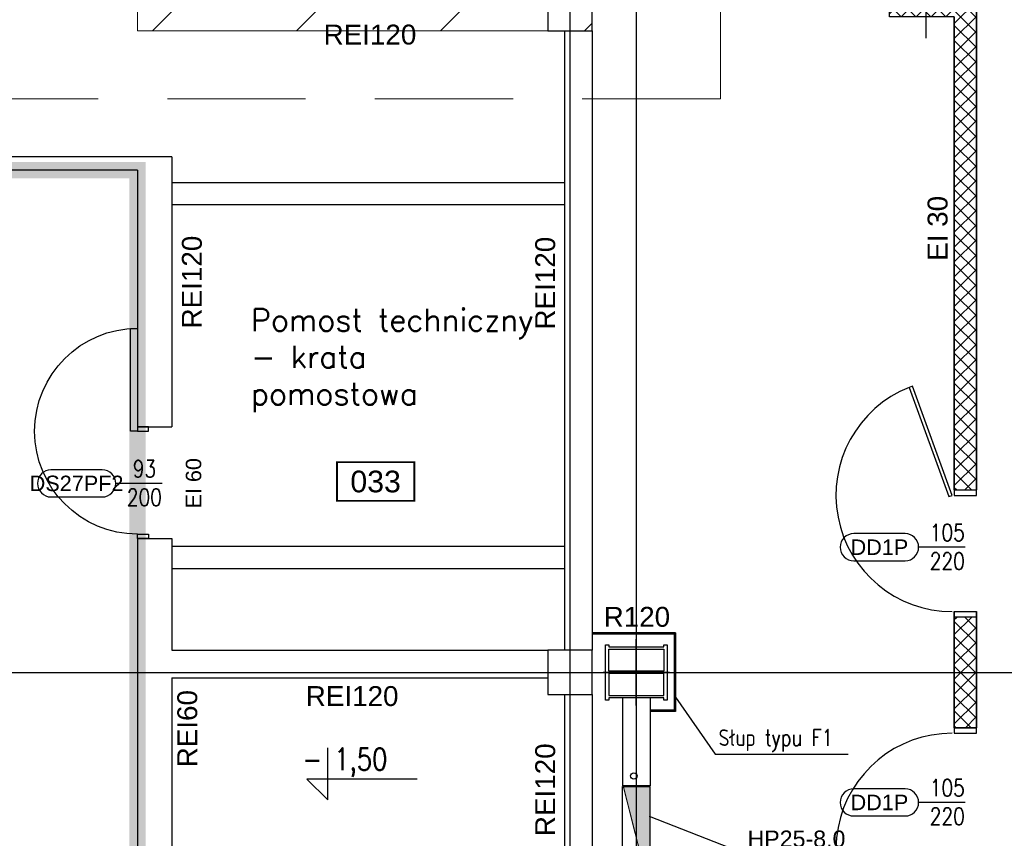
# Model space of a CAD drawing. Header units: centimetres. Extents: x -228435 to 111511, y -89367 to 428125.
# Tile 33 of 216: x -64115 to -55213, y 51500 to 58901. Entities that reach past the tile are written whole.
import ezdxf
from ezdxf.enums import TextEntityAlignment as Align
from ezdxf.xclip import XClip

# ---------------------------------------------------------------- set-up
doc = ezdxf.new("R2010")
doc.units = ezdxf.units.CM
doc.header["$LTSCALE"] = 50
doc.header["$XCLIPFRAME"] = 0
for name, pattern in [('Balustrady$0$DASHED', [0.75, 0.5, -0.25]), ('DASHDOT2', [12.7, 6.35, -3.175, 0, -3.175]), ('DIVIDE', [31.75, 12.7, -6.35, 0, -6.35, 0, -6.35])]:
    doc.linetypes.add(name, pattern=pattern)
doc.layers.get('0').update_dxf_attribs({"color": 8})
for name, color, linetype in [('ARCH_ETAPOWANIE', 8, 'DIVIDE'), ('ARCH_GK', 8, 'Continuous'), ('ARCH_INFO_AREA_ETYKIETY_200', 8, 'Continuous'), ('ARCH_INFO_ETYK_DRZWI', 8, 'Continuous'), ('ARCH_INFO_KOTY_WYSOKOŚCIOWE_IST', 8, 'Continuous'), ('ARCH_INFO_ODPORNOŚĆ OGNIOWA', 8, 'Continuous'), ('ARCH_INFO_OPISY', 8, 'Continuous'), ('ARCH_INFO_OPISY_IST', 8, 'Continuous'), ('ARCH_INFO_OPISY_PRZEGRODY', 8, 'Continuous'), ('ARCH_INFO_OSIE_IST', 8, 'DASHDOT2'), ('ARCH_MUROWANE_IST', 8, 'Continuous'), ('ARCH_STAL_IST', 8, 'Continuous'), ('ARCH_WIDOK_IST', 8, 'Continuous'), ('ARCH_ŚLUSARKA_DRZWI', 8, 'Continuous'), ('ARCH_ŻELBET_IST', 8, 'Continuous'), ('KJP_HYDRANTY', 8, 'Continuous'), ('Kondygnacja +0$0$ARCH_GK', 8, 'Continuous'), ('Kondygnacja -1$0$ARCH_HYDRANTY', 8, 'Continuous'), ('Obudowy i okł. słupów$0$ARCH_INFO_OPISY', 8, 'Continuous'), ('Osie rzutów$0$ARCH_INFO_OSIE_OPISY_IST', 8, 'Continuous'), ('RYSUNKOWE_XREF', 8, 'Continuous')]:
    doc.layers.add(name, color=color, linetype=linetype)
doc.layers.add('ARCH_WIDOK', color=8, linetype='Continuous', lineweight=13)
doc.styles.add('Arial', font='ARIAL.TTF')
doc.styles.add('Obudowy i okł. słupów$0$Standard', font='txt')
doc.styles.add('Romans', font='Romans.shx')
doc.styles.add('ROMANS-50-CM', font='romans.shx', dxfattribs={"width": 0.8, "height": 10})
doc.dimstyles.new('ISO-25', dxfattribs={"dimtxt": 2.5, "dimasz": 2.5, "dimexe": 1.25, "dimexo": 0.625, "dimtad": 1, "dimtxsty": 'Standard', "dimcen": 2.5, "dimadec": 0, "dimazin": 0, "dimtfac": 1, "dimtmove": 0, "dimatfit": 3, "dimfxl": 0, "dimarcsym": 0})
doc.dimstyles.new('Obudowy i okł. słupów$0$ISO-25', dxfattribs={"dimtxt": 2.5, "dimasz": 2.5, "dimexe": 1.25, "dimexo": 15, "dimtad": 1, "dimtxsty": 'Obudowy i okł. słupów$0$Standard', "dimcen": 2.5, "dimadec": 0, "dimazin": 0, "dimtfac": 1, "dimtmove": 0, "dimatfit": 3, "dimfxl": 0, "dimarcsym": 0})

# ---------------------------------------------------------------- blocks, each defined once
blk = doc.blocks.new('T-drzwi_lewe-200')
at = {"layer": 'ARCH_INFO_ETYK_DRZWI'}
blk.add_line((0, 0), (-60, 0), dxfattribs=at)
blk.add_lwpolyline([(-77.5, 17.5), (-143.7, 17.5, 1), (-143.7, -17.5), (-77.5, -17.5, 1)], format="xyb", close=True, dxfattribs=at)
at = {"layer": 'ARCH_INFO_ETYK_DRZWI', "style": 'Arial'}
blk.add_attdef('ADS_DRZWI:ODPORNOŚĆ_OGNIOWA', text='', height=20, rotation=90, dxfattribs=at).set_placement((56.4, 0.1), align=Align.BOTTOM_CENTER)
at = {"layer": 'ARCH_INFO_ETYK_DRZWI', "style": 'Romans', "width": 0.8}
for tag, p in [('ADS_DRZWI:SZEROKOŚĆ', (-23, 7.9)), ('ADS_DRZWI:WYSOKOŚĆ', (-23, -29))]:
    blk.add_attdef(tag, text='', height=22, dxfattribs=at).set_placement(p, align=Align.CENTER)
at = {"layer": 'ARCH_INFO_ETYK_DRZWI', "style": 'Arial'}
blk.add_attdef('ADS_DRZWI:SYMBOL', text='', height=20, dxfattribs=at).set_placement((-110.6, 0), align=Align.MIDDLE)
blk = doc.blocks.new('etykieta_numer')
at = {"color": 0, "linetype": 'ByBlock', "const_width": 2.44}
blk.add_lwpolyline([(-50, -50), (-50, 0), (50, 0), (50, -50)], close=True, dxfattribs=at)
at = {"color": 0, "linetype": 'ByBlock', "style": 'Arial'}
blk.add_attdef('AECAREA:NUMBER', text='', height=28, dxfattribs=at).set_placement((0, -25), align=Align.MIDDLE)
blk = doc.blocks.new('Osie rzutów')
at = {"layer": 'ARCH_INFO_OSIE_IST', "ltscale": 10}
for p, q in [((6200, 12510), (6200, 4800)), ((6200, 12510), (6200, 4571.18)), ((6260, 12510), (6260, 4623.26)), ((6260, 9770), (6260, 9830)), ((4436.04, 9800), (15156.54, 9800)), ((6290, 9800), (6230, 9800))]:
    blk.add_line(p, q, dxfattribs=at)
blk = doc.blocks.new('A$C6FDA0163')
at = {"layer": 'RYSUNKOWE_XREF'}
blk.add_blockref('Osie rzutów', (-10460.03, -9819.05, -630), dxfattribs=at)
blk = doc.blocks.new('Obudowy i okł. słupów$0$_Dot')
at = {"color": 0, "linetype": 'ByBlock', "lineweight": -2}
blk.add_line((-0.5, 0), (-1, 0), dxfattribs=at)
at = {"color": 0, "linetype": 'ByBlock', "const_width": 0.5}
blk.add_lwpolyline([(-0.25, 0, 1), (0.25, 0, 1)], format="xyb", close=True, dxfattribs=at)

msp = doc.modelspace()

# ---------------------------------------------------------------- hatches: boundary and pattern name
at = {"layer": 'ARCH_GK', "linetype": 'Continuous', "lineweight": -3}
h = msp.add_hatch(dxfattribs=at)
h.set_pattern_fill('ANSI37', color=256, scale=30, style=0)
h.set_pattern_definition([(45, (-121140, -45000), (-67.35192, 67.35192), []), (135, (-121140, -45000), (-67.35192, -67.35192), [])])
h.paths.add_polyline_path([(-55665, 54650), (-55465, 54650), (-55465, 62985), (-55740, 62985), (-55740, 64900), (-55465, 64900), (-55465, 65100), (-55940, 65100), (-55940, 62785), (-55665, 62785), (-55665, 59075), (-56250, 59075), (-56250, 58925), (-55665, 58925)])
h.paths.add_polyline_path([(-55465, 53500), (-55665, 53500), (-55665, 52500), (-55465, 52500)])
h.paths.add_polyline_path([(-55665, 42650), (-55465, 42650), (-55465, 51350), (-55665, 51350)])
h.paths.add_polyline_path([(-55665, 40500), (-55465, 40500), (-55465, 41500), (-55665, 41500)])
h.paths.add_polyline_path([(-55665, 30650), (-55465, 30650), (-55465, 39350), (-55665, 39350)])
h.paths.add_polyline_path([(-55665, 28500), (-55465, 28500), (-55465, 29500), (-55665, 29500)])
h.paths.add_polyline_path([(-55465, 27350), (-55665, 27350), (-55665, 19215), (-55940, 19215), (-55940, 16900), (-55465, 16900), (-55465, 17100), (-55740, 17100), (-55740, 19015), (-55465, 19015)])
at = {"layer": 'ARCH_WIDOK'}
h = msp.add_hatch(dxfattribs=at)
h.set_pattern_fill('ANSI31', color=256, scale=290, style=0)
h.set_pattern_definition([(45, (-121140, -45000), (-651.0686, 651.0686), [])])
h.paths.add_polyline_path([(-58940, 61120), (-63050, 61120), (-63050, 58800), (-58940, 58800)])
at = {"layer": 'Kondygnacja -1$0$ARCH_HYDRANTY'}
h = msp.add_hatch(color=256, dxfattribs=at)
h.paths.add_polyline_path([(-58416.29407, 51014.91592), (-58416.29407, 51945), (-58651.26269, 51945)])
h.paths.add_polyline_path([(-58416.29407, 51964.91592), (-58656.29407, 51964.91592), (-58651.26269, 51945), (-58416.29407, 51945)])

# ---------------------------------------------------------------- linework, layer by layer
at = {"linetype": 'Balustrady$0$DASHED', "lineweight": 20, "ltscale": 50, "elevation": -5670}
msp.add_lwpolyline([(-73198.66801, 72251.13704), (-57779.59812, 72251.13704), (-57779.59812, 58184.02173), (-73198.66801, 58184.02173)], close=True, dxfattribs=at)
at = {"layer": 'ARCH_ETAPOWANIE', "ltscale": 10, "const_width": 150, "elevation": 630}
msp.add_lwpolyline([(-32748.04041, 102637.86797), (-71890, 102620.1903), (-71740, 89900), (-59190, 89900), (-59190, 71200), (-71590, 71200), (-71590, 58800), (-65060, 58800), (-65060, 57540), (-63050, 57540), (-63050, -5675.91583)], dxfattribs=at)
at = {"layer": 'ARCH_GK', "linetype": 'Continuous', "lineweight": -3}
for p, q in [((-55665, 54650, 630), (-55465, 54650, 630)), ((-55465, 53500, 630), (-55665, 53500, 630)), ((-55665, 52500, 630), (-55465, 52500, 630))]:
    msp.add_line(p, q, dxfattribs=at)
at = {"layer": 'ARCH_GK', "linetype": 'Continuous', "lineweight": -3, "elevation": 630}
for points in [[(-55665, 54650), (-55665, 58925), (-56250, 58925), (-56250, 59075), (-55665, 59075), (-55665, 62785), (-55940, 62785), (-55940, 65100)], [(-55940, 65100), (-55465, 65100), (-55465, 64900), (-55740, 64900), (-55740, 62985), (-55465, 62985), (-55465, 54650)], [(-55665, 52500), (-55665, 53500)], [(-55465, 53500), (-55465, 52500)]]:
    msp.add_lwpolyline(points, dxfattribs=at)
at = {"layer": 'ARCH_GK', "elevation": 630}
for points in [[(-58185, 53356.92809), (-58940, 53356.92809)], [(-58197.5, 53344.42809), (-58940, 53344.42809)], [(-58197.5, 53356.92809), (-58197.5, 52659.42809)], [(-58185, 53356.92809), (-58185, 52646.92809)], [(-58185, 52659.42809), (-58415, 52659.42809)], [(-58185, 52646.92809), (-58415, 52646.92809)]]:
    msp.add_lwpolyline(points, dxfattribs=at)
at = {"layer": 'ARCH_INFO_KOTY_WYSOKOŚCIOWE_IST', "elevation": 630}
msp.add_lwpolyline([(-60520.61743, 52035.97399), (-61517.80137, 52035.97399), (-61330.30137, 51848.47399), (-61330.30137, 52316.90767)], dxfattribs=at)
at = {"layer": 'ARCH_INFO_OPISY_PRZEGRODY', "elevation": 630}
msp.add_lwpolyline([(-55923.36486, 59960.77645), (-55923.36486, 58733.33923)], dxfattribs=at)
at = {"layer": 'ARCH_MUROWANE_IST', "ltscale": 4}
for p, q in [((-59190, 58800, 630), (-59190, 53200, 630)), ((-58940, 58800, 630), (-58940, 53200, 630)), ((-62740, 57660, 630), (-64940, 57660, 630)), ((-62740, 57660, 630), (-62740, 55220, 630)), ((-63050, 57540, 630), (-64940, 57540, 630)), ((-63050, 57540, 630), (-63050, 55220, 630)), ((-63050, 55220, 630), (-62740, 55220, 630)), ((-63050, 54210, 630), (-62740, 54210, 630)), ((-63050, 54210, 630), (-63050, 47365, 630)), ((-62740, 54210, 630), (-62740, 53200, 630)), ((-62740, 53200, 630), (-59340, 53200, 630)), ((-62740, 52950, 630), (-62740, 47365, 630)), ((-62740, 52950, 630), (-59340, 52950, 630)), ((-59190, 52800, 630), (-59190, 47200, 630)), ((-58940, 52800, 630), (-58940, 50820, 630)), ((-58665, 52770, 630), (-58665, 51975, 630)), ((-58415, 52770, 630), (-58415, 51975, 630))]:
    msp.add_line(p, q, dxfattribs=at)
at = {"layer": 'ARCH_MUROWANE_IST', "ltscale": 4, "elevation": 630}
msp.add_lwpolyline([(-58415, 51975), (-58665, 51975)], dxfattribs=at)
at = {"layer": 'ARCH_STAL_IST', "elevation": 630}
for points in [[(-58820, 52750), (-58820, 53250), (-58790, 53250), (-58790, 53230), (-58290, 53230), (-58290, 53250), (-58260, 53250), (-58260, 52750), (-58290, 52750), (-58290, 52770), (-58790, 52770), (-58790, 52750)], [(-58290, 53010), (-58790, 53010), (-58790, 53210), (-58290, 53210)], [(-58790, 52790), (-58290, 52790), (-58290, 52990), (-58790, 52990)]]:
    msp.add_lwpolyline(points, close=True, dxfattribs=at)
at = {"layer": 'ARCH_WIDOK', "elevation": 630}
msp.add_lwpolyline([(-58940, 61120), (-63050, 61120), (-63050, 58800), (-58940, 58800)], close=True, dxfattribs=at)
at = {"layer": 'ARCH_WIDOK_IST'}
for p, q in [((-62740, 57430, 630), (-59190, 57430, 630)), ((-62740, 57230, 630), (-59190, 57230, 630)), ((-62740, 54140, 630), (-59190, 54140, 630)), ((-62740, 53940, 630), (-59190, 53940, 630))]:
    msp.add_line(p, q, dxfattribs=at)
at = {"layer": 'ARCH_ŚLUSARKA_DRZWI', "linetype": 'Continuous', "lineweight": -3, "elevation": 630}
for points in [[(-63050, 55180), (-63113, 55180), (-63113, 56110), (-63050, 56110)], [(-56044.12115, 55586.67725), (-56072.31193, 55576.41665), (-55713.19078, 54589.7394), (-55685, 54600)], [(-62949, 55180), (-62949, 55220), (-63050, 55220), (-63050, 55180)], [(-62949, 54250), (-62949, 54210), (-63050, 54210), (-63050, 54250)], [(-55465, 53550), (-55465, 53500), (-55665, 53500), (-55665, 53550)], [(-55465, 52450), (-55465, 52500), (-55665, 52500), (-55665, 52450)]]:
    msp.add_lwpolyline(points, close=True, dxfattribs=at)
msp.add_lwpolyline([(-55665, 54650), (-55665, 54600), (-55465, 54600), (-55465, 54650)], dxfattribs=at)
at = {"layer": 'ARCH_ŚLUSARKA_DRZWI', "linetype": 'Continuous', "lineweight": -3, "extrusion": (0, 0, -1)}
msp.add_arc((63050, 55180, -630), 930, 270, 90, dxfattribs=at)
at = {"layer": 'ARCH_ŚLUSARKA_DRZWI', "linetype": 'Continuous', "lineweight": -3}
for centre, start, end in [((-55684.73981, 54600.2718, 630), 111.655238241, 269.985805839), ((-55684.73981, 51399.7282, 630), 90.014194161, 248.344761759)]:
    msp.add_arc(centre, 1050.27183, start, end, dxfattribs=at)
at = {"layer": 'ARCH_ŻELBET_IST', "ltscale": 4, "elevation": 630}
for points in [[(-59340, 58800), (-58940, 58800), (-58940, 59200), (-59340, 59200)], [(-59340, 52800), (-58940, 52800), (-58940, 53200), (-59340, 53200)]]:
    msp.add_lwpolyline(points, close=True, dxfattribs=at)
at = {"layer": 'KJP_HYDRANTY', "const_width": 10, "elevation": 630}
for points in [[(-58666.29407, 51964.91592), (-58416.29407, 51964.91592), (-58416.29407, 51014.91592), (-58666.29407, 51014.91592), (-58666.29407, 51964.91592)], [(-58656.29407, 51964.91592), (-58416.29407, 51014.91592)]]:
    msp.add_lwpolyline(points, dxfattribs=at)
at = {"layer": 'KJP_HYDRANTY'}
msp.add_circle((-58562.27125, 52063.50011, 930), 29.12611, dxfattribs=at)
at = {"layer": 'Kondygnacja +0$0$ARCH_GK', "linetype": 'Continuous', "lineweight": -3}
for p, q in [((-55465, 54600, 630), (-55465, 59075, 630)), ((-55665, 58925, 630), (-55665, 54600, 630)), ((-55665, 53550, 630), (-55665, 52450, 630)), ((-55465, 52450, 630), (-55465, 53550, 630))]:
    msp.add_line(p, q, dxfattribs=at)

# ---------------------------------------------------------------- block references
ref = msp.add_blockref('A$C6FDA0163', (-16540, 53190.5, 630), dxfattribs=dict(xscale=10, yscale=10, zscale=10))
XClip(ref).set_block_clipping_path([(-400.031931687, -2219.05), (399.968068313, 380.95)])
at = {"layer": 'ARCH_INFO_AREA_ETYKIETY_200', "linetype": 'Continuous', "lineweight": -3, "xscale": 7, "yscale": 7, "zscale": 10}
msp.add_blockref('etykieta_numer', (-60897.14807, 54900.70922, 630), dxfattribs=at).add_auto_attribs({'AECAREA:NUMBER': '033'})
at = {"layer": 'ARCH_INFO_ETYK_DRZWI', "linetype": 'Continuous', "lineweight": -3}
ref = msp.add_blockref('T-drzwi_lewe-200', (-62826.52439, 54708.41791, 630), dxfattribs=dict(at, xscale=7, yscale=7, zscale=7))
ref.add_attrib('ADS_DRZWI:SYMBOL', 'DS27PF2', dxfattribs={"height": 140, "style": 'Arial'}).set_placement((-63600.64328, 54708.41791, 630), align=Align.MIDDLE)
ref.add_attrib('ADS_DRZWI:SZEROKOŚĆ', '93', dxfattribs={"height": 154, "style": 'Romans', "width": 0.8}).set_placement((-62987.52439, 54763.78993, 630), align=Align.CENTER)
ref.add_attrib('ADS_DRZWI:ODPORNOŚĆ_OGNIOWA', 'EI 60', dxfattribs={"color": 1, "height": 140, "rotation": 90, "style": 'Arial'}).set_placement((-62431.45196, 54709.27438, 630), align=Align.BOTTOM_CENTER)
ref.add_attrib('ADS_DRZWI:WYSOKOŚĆ', '200', dxfattribs={"height": 154, "style": 'Romans', "width": 0.8}).set_placement((-62987.52439, 54505.41791, 630), align=Align.CENTER)
ref = msp.add_blockref('T-drzwi_lewe-200', (-55567.80628, 54131.67212, 630), dxfattribs=dict(at, xscale=7, yscale=7, zscale=7))
ref.add_attrib('ADS_DRZWI:SYMBOL', 'DD1P', dxfattribs={"height": 140, "style": 'Arial'}).set_placement((-56341.92517, 54131.67212, 630), align=Align.MIDDLE)
ref.add_attrib('ADS_DRZWI:SZEROKOŚĆ', '105', dxfattribs={"height": 154, "style": 'Romans', "width": 0.8}).set_placement((-55728.80628, 54187.04413, 630), align=Align.CENTER)
ref.add_attrib('ADS_DRZWI:WYSOKOŚĆ', '220', dxfattribs={"height": 154, "style": 'Romans', "width": 0.8}).set_placement((-55728.80628, 53928.67212, 630), align=Align.CENTER)
ref = msp.add_blockref('T-drzwi_lewe-200', (-55567.80628, 51824.26479, 630), dxfattribs=dict(at, xscale=7, yscale=7, zscale=7))
ref.add_attrib('ADS_DRZWI:SYMBOL', 'DD1P', dxfattribs={"height": 140, "style": 'Arial'}).set_placement((-56341.92517, 51824.26479, 630), align=Align.MIDDLE)
ref.add_attrib('ADS_DRZWI:SZEROKOŚĆ', '105', dxfattribs={"height": 154, "style": 'Romans', "width": 0.8}).set_placement((-55728.80628, 51879.63681, 630), align=Align.CENTER)
ref.add_attrib('ADS_DRZWI:WYSOKOŚĆ', '220', dxfattribs={"height": 154, "style": 'Romans', "width": 0.8}).set_placement((-55728.80628, 51621.26479, 630), align=Align.CENTER)
at = {"layer": 'Osie rzutów$0$ARCH_INFO_OSIE_OPISY_IST', "xscale": 10, "yscale": 10, "zscale": 10}
msp.add_blockref('Osie rzutów', (-121140, -45000, 630), dxfattribs=at)

# ---------------------------------------------------------------- texts
at = {"layer": 'ARCH_INFO_KOTY_WYSOKOŚCIOWE_IST', "insert": (-61559.51134, 52185.60271, 630), "char_height": 200, "width": 976.1892646, "attachment_point": 4, "line_spacing_factor": 0.9, "style": 'ROMANS-50-CM'}
msp.add_mtext('- 1,50', dxfattribs=at)
at = {"layer": 'ARCH_INFO_ODPORNOŚĆ OGNIOWA', "char_height": 180, "attachment_point": 5, "style": 'Arial'}
for s, insert, width in [('\\PREI120', (-60948.0968, 58914.59681, 630), 533.3252474), ('\\PR120', (-58534.95089, 53650.95453, 630), 3036.6124481), ('\\PREI120', (-61109.49793, 52934.4967, 630), 533.3252474)]:
    msp.add_mtext(s, dxfattribs=dict(at, insert=insert, width=width))
at = {"layer": 'ARCH_INFO_ODPORNOŚĆ OGNIOWA', "char_height": 180, "attachment_point": 5, "rotation": 90, "style": 'Arial'}
for s, insert, width in [('EI 30', (-55815.00986, 57014.19076, 630), 864.9939643), ('EI 30', (-55815.00986, 57014.19076, -5670), 864.9939643), ('\\PREI120', (-62707.03149, 56528.42568, 630), 533.3252474), ('\\PREI120', (-59512.70143, 56518.70918, 630), 533.3252474), ('\\PREI60', (-62748.7822, 52490.87654, 630), 533.3252474), ('\\PREI120', (-59512.70143, 51939.02919, 630), 533.3252474)]:
    msp.add_mtext(s, dxfattribs=dict(at, insert=insert, width=width))
at = {"layer": 'ARCH_INFO_OPISY', "insert": (-57795.98389, 52485.09021, 630), "char_height": 150, "width": 6265.3267976, "attachment_point": 1, "style": 'ROMANS-50-CM'}
msp.add_mtext('Słup typu F1', dxfattribs=at)
at = {"layer": 'ARCH_INFO_OPISY_IST', "insert": (-62023.79672, 56285.39833, 630), "char_height": 200, "width": 2796.2290174, "attachment_point": 1, "style": 'ROMANS-50-CM'}
msp.add_mtext('{\\W1;Pomost techniczny - krata pomostowa}', dxfattribs=at)
at = {"layer": 'KJP_HYDRANTY', "insert": (-57092.14115, 51494.13731, -14355), "char_height": 150, "width": 2356.9744909, "attachment_point": 5, "style": 'Arial'}
msp.add_mtext('HP25-8.0', dxfattribs=at)

# ---------------------------------------------------------------- leaders
at = {"layer": 'ARCH_INFO_OPISY'}
msp.add_leader([(-58185, 52776.10236, 630), (-57827.67828, 52261.59072, 630), (-56624.11171, 52261.59437, 630)], dimstyle='ISO-25', override={"dimscale": 5, "dimasz": 2, "dimtad": 0, "dimldrblk": 'Dot'}, dxfattribs=at)
at = {"layer": 'Obudowy i okł. słupów$0$ARCH_INFO_OPISY', "ltscale": 0.3}
msp.add_leader([(-58425, 51700, -5970), (-57615.77101, 51384.9651, -5970), (-56650.8911, 51384.9651, -5970)], dimstyle='Obudowy i okł. słupów$0$ISO-25', override={"dimscale": 5, "dimasz": 0.5, "dimtad": 0, "dimldrblk": 'Obudowy i okł. słupów$0$_Dot'}, dxfattribs=at)

doc.saveas('drawing.dxf')
